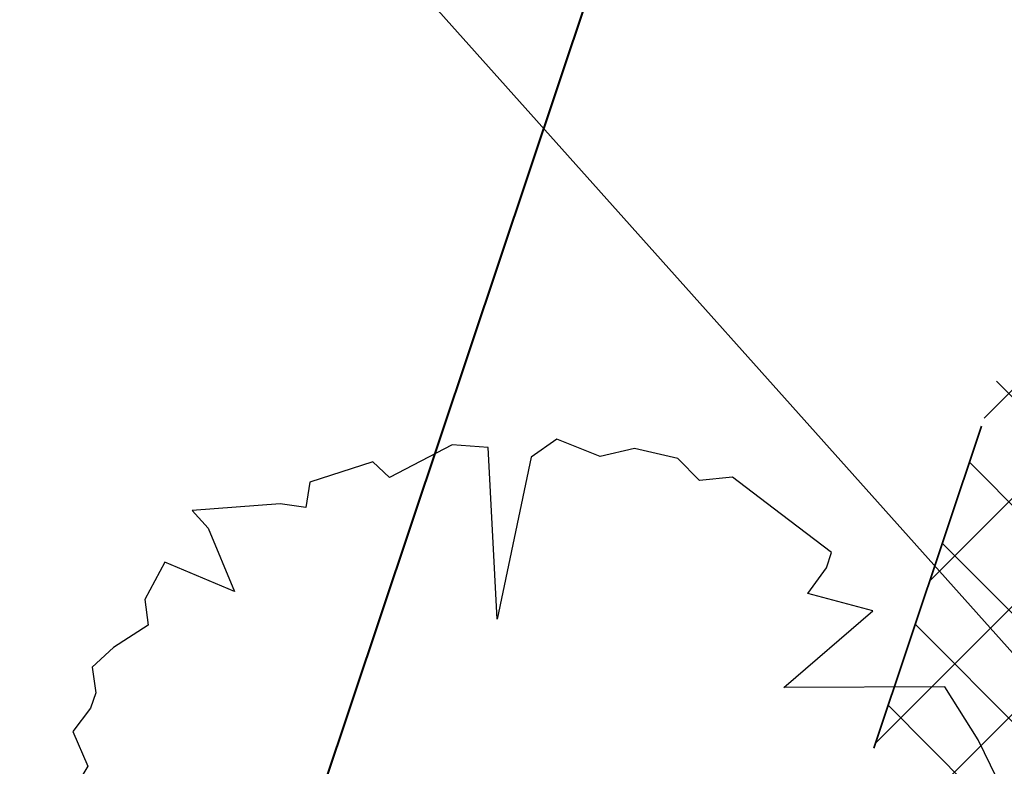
# Model space of a CAD drawing. Header units: metres. Extents: x 6599594 to 6600699, y 5687867 to 5691114.
# Tile 102 of 256: x 6599883.05 to 6599885.94, y 5688684.33 to 5688686.52. Entities that reach past the tile are written whole.
import ezdxf

# ---------------------------------------------------------------- set-up
doc = ezdxf.new("R2010")
doc.units = ezdxf.units.M
doc.header["$MEASUREMENT"] = 0
for name, pattern in [('1', [0]), ('3_EGBZ', [1.5, 1, -0.5]), ('BTO', [0]), ('BUG', [1.5, 1, -0.5])]:
    doc.linetypes.add(name, pattern=pattern)
doc.layers.add('__gaPionowe', color=7, linetype='CONTINUOUS')
doc.layers.add('RS-drzewa projektowane', color=7, linetype='CONTINUOUS')
for name, color, linetype, lineweight in [('_dren', 30, '3_EGBZ', 40), ('_kolor chodnik', 50, '1', 5), ('_kolor jezdnia', 4, '1', 0), ('_kolor zjazdy kostka', 7, '1', 5), ('_kolor ścieżka @ 1', 10, '1', 0), ('_nasadzenia', 72, 'BUG', 30), ('_obrzeze', 10, 'BUG', 35), ('_podział mój', 201, 'BTO', 40)]:
    doc.layers.add(name, color=color, linetype=linetype, lineweight=lineweight)
doc.styles.get("Standard").update_dxf_attribs({"font": 'ARIALN.TTF', "width": 0.75, "height": 1.199999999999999})
doc.dimstyles.new('GA-LEADER', dxfattribs={"dimtxt": 1, "dimasz": 1, "dimexe": 1, "dimexo": 1, "dimgap": 1, "dimtad": 1, "dimtxsty": 'Standard', "dimcen": 1, "dimadec": 0, "dimazin": 0, "dimtfac": 1, "dimtmove": 0, "dimatfit": 3, "dimfxl": 1, "dimarcsym": 0})
pattern_1 = [(45, (0, 0), (-0.1414213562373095, 0.1414213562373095), []), (135, (0, 0), (-0.1414213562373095, -0.1414213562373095), [])]

# ---------------------------------------------------------------- blocks, each defined once
blk = doc.blocks.new('d2')
at = {"layer": '_nasadzenia'}
for p, q in [((-293019.6650315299, 28216.48516633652), (-293019.9423898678, 28216.34093857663)), ((-293019.5058528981, 28216.47423294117), (-293019.6650315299, 28216.48516633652)), ((-293019.4652712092, 28215.71171003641), (-293019.5058528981, 28216.47423294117)), ((-293019.2000540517, 28216.51097357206), (-293019.3144192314, 28216.43055231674)), ((-293019.0088658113, 28216.43478685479), (-293019.2000540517, 28216.51097357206)), ((-293018.855843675, 28216.46941021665), (-293019.0088658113, 28216.43478685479)), ((-293018.6644100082, 28216.42572959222), (-293018.855843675, 28216.46941021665)), ((-293019.3144192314, 28216.43055231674), (-293019.4652712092, 28215.71171003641)), ((-293018.5676449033, 28216.32748790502), (-293018.6644100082, 28216.42572959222)), ((-293020.0166255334, 28216.40975598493), (-293020.2968166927, 28216.3208126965)), ((-293019.9423898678, 28216.34093857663), (-293020.0166255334, 28216.40975598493)), ((-293018.4212701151, 28216.34265583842), (-293018.5676449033, 28216.32748790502)), ((-293018.2402983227, 28216.20477988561), (-293018.4212701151, 28216.34265583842)), ((-293020.2968166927, 28216.3208126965), (-293020.3139259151, 28216.20716193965)), ((-293020.4275548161, 28216.22425896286), (-293020.8178057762, 28216.19464650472)), ((-293020.3139259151, 28216.20716193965), (-293020.4275548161, 28216.22425896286)), ((-293020.8178057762, 28216.19464650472), (-293020.7468937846, 28216.1161013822)), ((-293017.9817671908, 28216.00781423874), (-293018.2402983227, 28216.20477988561)), ((-293020.7468937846, 28216.1161013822), (-293020.6306410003, 28215.83548282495)), ((-293018.0050329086, 28215.93972023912), (-293017.9817671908, 28216.00781423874)), ((-293020.9398000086, 28215.96474544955), (-293021.0288029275, 28215.79961544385)), ((-293020.6306410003, 28215.83548282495), (-293020.9398000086, 28215.96474544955)), ((-293018.0871430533, 28215.82655175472), (-293018.0050329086, 28215.93972023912)), ((-293017.7984534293, 28215.74964162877), (-293018.0871430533, 28215.82655175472)), ((-293021.0288029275, 28215.79961544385), (-293021.0134116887, 28215.68572355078)), ((-293018.1938077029, 28215.40966504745), (-293017.7984534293, 28215.74964162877)), ((-293021.0134116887, 28215.68572355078), (-293021.1669246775, 28215.58608800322)), ((-293021.1669246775, 28215.58608800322), (-293021.2618386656, 28215.49902084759)), ((-293021.2618386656, 28215.49902084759), (-293021.2464474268, 28215.38512895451)), ((-293021.2464474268, 28215.38512895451), (-293021.2697131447, 28215.3170349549)), ((-293017.4792267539, 28215.41244162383), (-293018.1938077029, 28215.40966504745)), ((-293017.3314917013, 28215.17728852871), (-293017.4792267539, 28215.41244162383)), ((-293021.2697131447, 28215.3170349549), (-293021.3484996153, 28215.21359418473)), ((-293021.3484996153, 28215.21359418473), (-293021.2814021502, 28215.06030916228)), ((-293017.2482667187, 28215.00762989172), (-293017.3314917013, 28215.17728852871)), ((-293021.2814021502, 28215.06030916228), (-293021.3571103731, 28214.93409001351))]:
    blk.add_line(p, q, dxfattribs=at)
blk = doc.blocks.new('hhh')
at = {"layer": '_podział mój'}
blk.add_line((6600012.715234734, 5689068.962127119), (6599853.466151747, 5688593.232024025), dxfattribs=at)

msp = doc.modelspace()

# ---------------------------------------------------------------- hatches: boundary and pattern name
at = {"layer": '_kolor chodnik'}
h = msp.add_hatch(dxfattribs=at)
h.set_pattern_fill('ANSI37', color=256, scale=1.6)
h.set_pattern_definition(pattern_1)
h.paths.add_polyline_path([(6599849.938171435, 5688542.085872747), (6599852.232147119, 5688548.938742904), (6599853.573135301, 5688548.489851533), (6599853.827082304, 5688549.248475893), (6599851.793849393, 5688549.929093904), (6599849.895278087, 5688548.982823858), (6599847.823506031, 5688542.793750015)])
edge = h.paths.add_edge_path()
edge.add_line((6600018.106075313, 5689087.454911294), (6600022.42781917, 5689091.229234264))
edge.add_line((6600022.42781917, 5689091.229234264), (6600020.233254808, 5689093.742094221))
edge.add_line((6600020.233254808, 5689093.742094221), (6600017.159471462, 5689091.057656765))
edge.add_arc((6600023.275194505, 5689085.385140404), 8.34143334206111, 137.1531558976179, 148.8016577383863)
edge.add_line((6600016.140105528, 5689089.706021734), (6600018.106075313, 5689087.454911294))
h.paths.add_polyline_path([(6600038.501784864, 5689187.59229436), (6600037.906968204, 5689187.700586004), (6600037.638296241, 5689186.224843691), (6600038.240083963, 5689186.115282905)])
h.paths.add_polyline_path([(6600069.098302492, 5689360.276020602), (6600068.321239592, 5689360.413462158), (6600068.064048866, 5689358.936495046), (6600068.836639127, 5689358.799546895)])
h.paths.add_polyline_path([(6600082.393785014, 5689362.950258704), (6600082.941124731, 5689366.103121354), (6600081.481377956, 5689366.361351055), (6600080.923159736, 5689363.210828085)])
h.paths.add_polyline_path([(6600074.022236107, 5689388.065861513), (6600072.983907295, 5689388.249860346), (6600072.723374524, 5689386.772538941), (6600073.760538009, 5689386.588865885)])
h.paths.add_polyline_path([(6600105.602402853, 5689486.45426531), (6600106.738797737, 5689489.760539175), (6600105.28818975, 5689490.281952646), (6600104.132785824, 5689486.965912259)])
h.paths.add_polyline_path([(6600132.519778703, 5689678.737346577), (6600131.636986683, 5689678.922259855), (6600131.330470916, 5689677.453953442), (6600132.212256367, 5689677.269208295)])
h.paths.add_polyline_path([(6600156.649397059, 5689798.7449027), (6600156.48800471, 5689797.95886096), (6600157.450195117, 5689797.757316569), (6600157.615023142, 5689798.542205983)])
h.paths.add_polyline_path([(6600189.055358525, 5689948.643107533), (6600187.902868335, 5689948.884512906), (6600187.600024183, 5689947.417400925), (6600188.748131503, 5689947.176379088)])
edge = h.paths.add_edge_path()
edge.add_line((6600204.459383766, 5690032.969035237), (6600204.153258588, 5690031.227801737))
edge.add_arc((6600202.328347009, 5690027.299936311), 4.331100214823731, 41.853001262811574, 65.08011546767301, ccw=False)
edge.add_arc((6600032.903931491, 5690051.979071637), 174.020003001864, 352.8070218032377, 353.495463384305)
edge.add_arc((6600202.372679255, 5690027.343587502), 5.999999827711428, 55.12102442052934, 69.64815978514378)
edge = h.paths.add_edge_path()
edge.add_line((6600205.046027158, 5690040.265402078), (6600204.972740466, 5690038.483452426))
edge.add_arc((6600203.986269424, 5690044.401803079), 5.999999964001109, 279.4630688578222, 294.9140560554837)
edge.add_line((6600206.513819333, 5690038.960158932), (6600206.607027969, 5690041.030672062))
edge.add_arc((6600203.986269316, 5690044.401803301), 4.270000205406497, 284.3702444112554, 307.86193139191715, ccw=False)
edge = h.paths.add_edge_path()
edge.add_arc((6600203.547470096, 5690044.558759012), 6.446878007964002, 324.43500910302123, 356.20133685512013, ccw=False)
edge.add_arc((6600203.986269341, 5690044.401803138), 6.000000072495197, 323.2169970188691, 357.4193489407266)
h.paths.add_polyline_path([(6600208.910055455, 5690121.713696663), (6600208.146285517, 5690121.748120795), (6600207.125602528, 5690121.794124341), (6600209.971605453, 5690121.665851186)])
edge = h.paths.add_edge_path()
edge.add_line((6600238.769818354, 5690481.648294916), (6600240.338176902, 5690490.87374652))
edge.add_line((6600240.338176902, 5690490.87374652), (6600241.251295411, 5690510.829461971))
edge.add_line((6600241.251295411, 5690510.829461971), (6600239.524022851, 5690510.928942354))
edge.add_line((6600239.524022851, 5690510.928942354), (6600238.633343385, 5690491.167757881))
edge.add_line((6600238.633343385, 5690491.167757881), (6600234.579716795, 5690467.661262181))
edge.add_line((6600234.579716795, 5690467.661262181), (6600234.449796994, 5690464.966873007))
edge.add_arc((6600242.443669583, 5690464.607462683), 8.001948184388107, 177.4256737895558, 268.2543056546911)
edge.add_line((6600242.199903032, 5690456.609228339), (6600242.216657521, 5690457.359274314))
edge.add_line((6600242.216657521, 5690457.359274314), (6600242.305257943, 5690458.836738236))
edge.add_arc((6600242.444504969, 5690464.607952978), 5.772894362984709, 177.0298084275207, 268.6178439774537, ccw=False)
edge.add_line((6600236.679365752, 5690464.907083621), (6600236.951876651, 5690470.95443634))
edge.add_line((6600236.951876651, 5690470.95443634), (6600238.15078669, 5690478.210832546))
edge.add_line((6600238.15078669, 5690478.210832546), (6600238.769818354, 5690481.648294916))
h.paths.add_polyline_path([(6600238.769818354, 5690481.648294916), (6600238.15078669, 5690478.210832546), (6600239.670056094, 5690477.930590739), (6600240.266710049, 5690481.376366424)])
edge = h.paths.add_edge_path()
edge.add_line((6600223.366500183, 5690460.339976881), (6600223.278629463, 5690457.997544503))
edge.add_arc((6600220.967166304, 5690465.656339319), 7.999999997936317, 286.7940807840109, 300.2738222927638)
edge.add_line((6600225.000231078, 5690458.747331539), (6600225.240084, 5690461.623695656))
edge.add_arc((6600221.105749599, 5690465.648640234), 5.76999998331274, 293.06724424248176, 315.7681070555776, ccw=False)
edge = h.paths.add_edge_path()
edge.add_arc((6600220.025145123, 5690444.676291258), 5.770000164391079, 37.996647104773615, 59.94382588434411, ccw=False)
edge.add_line((6600224.572175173, 5690448.22839199), (6600224.817793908, 5690451.081798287))
edge.add_arc((6600220.025145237, 5690444.676291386), 7.999999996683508, 53.19588653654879, 68.15166733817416)
edge.add_line((6600223.00235276, 5690452.101669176), (6600222.91504296, 5690449.670427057))
edge = h.paths.add_edge_path()
edge.add_arc((6600221.105749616, 5690465.648640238), 7.999999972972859, 328.0222308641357, 357.0132597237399)
edge.add_line((6600229.094882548, 5690465.23180147), (6600229.218816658, 5690467.593604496))
edge.add_line((6600229.218816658, 5690467.593604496), (6600228.218919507, 5690467.645774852))
edge.add_line((6600228.218919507, 5690467.645774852), (6600227.891778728, 5690461.411918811))
h.paths.add_polyline_path([(6600200.980142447, 5690012.236744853), (6600202.317278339, 5690011.956662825), (6600202.522293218, 5690012.935421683), (6600201.182321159, 5690013.216097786)])
h.paths.add_polyline_path([(6600196.457878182, 5689983.98337835), (6600195.202332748, 5689984.246370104), (6600194.899091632, 5689982.777335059), (6600196.150355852, 5689982.515240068)])
edge = h.paths.add_edge_path()
edge.add_line((6600112.305909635, 5689517.991018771), (6600112.691041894, 5689519.807934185))
edge.add_line((6600112.691041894, 5689519.807934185), (6600113.245521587, 5689522.423769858))
edge.add_line((6600113.245521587, 5689522.423769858), (6600111.553124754, 5689522.782507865))
edge.add_line((6600111.553124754, 5689522.782507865), (6600107.405864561, 5689503.21722655))
edge.add_line((6600107.405864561, 5689503.21722655), (6600099.494506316, 5689480.361667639))
edge.add_line((6600099.494506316, 5689480.361667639), (6600099.182814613, 5689478.891218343))
edge.add_arc((6600107.008997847, 5689477.232359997), 8.000059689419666, 168.0325629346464, 257.7529108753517)
edge.add_line((6600105.311960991, 5689469.414366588), (6600105.784990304, 5689471.593619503))
edge.add_arc((6600107.008927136, 5689477.232314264), 5.769999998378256, 168.0321375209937, 257.7533362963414, ccw=False)
edge.add_line((6600101.364343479, 5689478.42879883), (6600101.647245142, 5689479.76342708))
edge.add_line((6600101.647245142, 5689479.76342708), (6600104.132785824, 5689486.965912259))
edge.add_line((6600104.132785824, 5689486.965912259), (6600105.28818975, 5689490.281952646))
edge.add_line((6600105.28818975, 5689490.281952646), (6600108.240043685, 5689498.809726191))
edge.add_line((6600108.240043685, 5689498.809726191), (6600112.305909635, 5689517.991018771))
h.paths.add_polyline_path([(6600136.009573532, 5689645.499114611), (6600138.333647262, 5689645.012304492), (6600138.661671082, 5689646.578318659), (6600134.869459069, 5689647.372651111)])
at = {"layer": '_kolor jezdnia'}
h = msp.add_hatch(dxfattribs=at)
h.set_pattern_fill('ANSI37', color=4, scale=3.5)
h.set_pattern_definition([(45, (0, 0), (-0.3093592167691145, 0.3093592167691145), []), (135, (0, 0), (-0.3093592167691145, -0.3093592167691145), [])])
edge = h.paths.add_edge_path()
edge.add_line((6599833.066047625, 5688539.933393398), (6599850.649511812, 5688527.983462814))
edge.add_arc((6599857.337592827, 5688536.653968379), 10.95025544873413, 169.5012687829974, 232.3548431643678, ccw=False)
edge.add_arc((6599858.085851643, 5688536.618142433), 11.69295282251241, 162.2507788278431, 169.9967502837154, ccw=False)
edge.add_line((6599846.949484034, 5688540.182754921), (6599847.823506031, 5688542.793750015))
edge.add_line((6599847.823506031, 5688542.793750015), (6599849.895278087, 5688548.982823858))
edge.add_line((6599849.895278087, 5688548.982823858), (6599852.434748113, 5688556.56906746))
edge.add_line((6599852.434748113, 5688556.56906746), (6599928.48625871, 5688783.760284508))
edge.add_line((6599928.48625871, 5688783.760284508), (6599931.025728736, 5688791.34652811))
edge.add_line((6599931.025728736, 5688791.34652811), (6599996.657773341, 5688987.411326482))
edge.add_line((6599996.657773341, 5688987.411326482), (6599999.197243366, 5688994.997570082))
edge.add_line((6599999.197243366, 5688994.997570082), (6600021.930100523, 5689062.908193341))
edge.add_line((6600021.930100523, 5689062.908193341), (6600017.620224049, 5689067.371531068))
edge.add_line((6600017.620224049, 5689067.371531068), (6600016.714558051, 5689064.654078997))
edge.add_line((6600016.714558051, 5689064.654078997), (6600012.423620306, 5689051.835617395))
edge.add_line((6600012.423620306, 5689051.835617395), (6600009.884150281, 5689044.249373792))
edge.add_line((6600009.884150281, 5689044.249373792), (6599977.53516164, 5688947.612159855))
edge.add_line((6599977.53516164, 5688947.612159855), (6599974.995691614, 5688940.025916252))
edge.add_line((6599974.995691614, 5688940.025916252), (6599942.096912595, 5688841.746295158))
edge.add_line((6599942.096912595, 5688841.746295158), (6599939.557442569, 5688834.160051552))
edge.add_line((6599939.557442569, 5688834.160051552), (6599882.679288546, 5688664.246042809))
edge.add_line((6599882.679288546, 5688664.246042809), (6599880.139818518, 5688656.659799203))
edge.add_line((6599880.139818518, 5688656.659799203), (6599852.46454386, 5688573.984527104))
edge.add_line((6599852.46454386, 5688573.984527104), (6599842.470137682, 5688544.127903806))
edge.add_arc((6599835.706422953, 5688546.652910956), 7.219660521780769, 248.5480913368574, 339.52856074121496, ccw=False)
h.paths.add_polyline_path([(6600044.653202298, 5689172.271628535), (6600046.276244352, 5689181.431901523), (6600047.759199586, 5689189.801539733), (6600051.0603021, 5689208.432603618), (6600052.368792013, 5689215.817578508), (6600054.808584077, 5689229.587499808), (6600056.11707399, 5689236.972474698), (6600057.346666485, 5689243.912161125), (6600058.655146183, 5689251.297078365), (6600058.831439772, 5689252.292060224), (6600060.098987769, 5689259.445963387), (6600060.139929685, 5689259.677035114), (6600061.407468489, 5689266.830886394), (6600072.329030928, 5689328.470998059), (6600073.637511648, 5689335.855921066), (6600077.337304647, 5689356.73715072), (6600078.820259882, 5689365.106788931), (6600081.142794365, 5689378.214921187), (6600082.538516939, 5689386.092227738), (6600095.187867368, 5689457.483787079), (6600091.082877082, 5689465.8405575), (6600089.043088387, 5689454.328211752), (6600087.870641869, 5689447.711051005), (6600087.560133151, 5689445.958573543), (6600086.562151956, 5689440.326076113), (6600082.433200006, 5689417.022719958), (6600080.95024477, 5689408.65308175), (6600077.202698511, 5689387.502337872), (6600075.719743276, 5689379.132699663), (6600073.469199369, 5689366.430874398), (6600071.986244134, 5689358.061236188), (6600069.98686466, 5689346.776955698), (6600068.591142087, 5689338.899649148), (6600065.559290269, 5689321.78820693), (6600064.163567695, 5689313.910900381), (6600059.719426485, 5689288.828650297), (6600058.323703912, 5689280.951343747), (6600057.563846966, 5689276.662793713), (6600056.168124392, 5689268.785487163), (6600054.804920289, 5689261.091711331), (6600053.409197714, 5689253.21440478), (6600053.264817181, 5689252.399536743), (6600051.869094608, 5689244.522230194), (6600051.183555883, 5689240.653124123), (6600049.787833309, 5689232.775817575), (6600046.593849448, 5689214.749319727), (6600045.198126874, 5689206.872013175), (6600044.41754409, 5689202.466488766), (6600042.934588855, 5689194.096850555), (6600036.429952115, 5689157.38538759), (6600034.946996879, 5689149.01574938), (6600030.579776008, 5689124.367629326), (6600027.529365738, 5689107.151445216), (6600024.895072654, 5689094.014582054), (6600030.583685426, 5689094.264316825), (6600032.945013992, 5689106.191885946), (6600043.170247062, 5689163.901990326)])
edge = h.paths.add_edge_path()
edge.add_line((6600111.106812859, 5689535.144351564), (6600111.256844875, 5689535.85214863))
edge.add_line((6600111.256844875, 5689535.85214863), (6600112.915748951, 5689543.678261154))
edge.add_line((6600112.915748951, 5689543.678261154), (6600117.304772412, 5689564.384094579))
edge.add_line((6600117.304772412, 5689564.384094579), (6600119.067357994, 5689572.699339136))
edge.add_line((6600119.067357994, 5689572.699339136), (6600120.087667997, 5689577.512794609))
edge.add_line((6600120.087667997, 5689577.512794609), (6600121.642890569, 5689584.849775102))
edge.add_line((6600121.642890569, 5689584.849775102), (6600128.436769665, 5689616.900852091))
edge.add_line((6600128.436769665, 5689616.900852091), (6600129.991992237, 5689624.237832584))
edge.add_line((6600129.991992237, 5689624.237832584), (6600132.660554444, 5689636.827148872))
edge.add_line((6600132.660554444, 5689636.827148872), (6600133.208838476, 5689639.444704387))
edge.add_line((6600133.208838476, 5689639.444704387), (6600134.848957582, 5689647.274775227))
edge.add_line((6600134.848957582, 5689647.274775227), (6600138.97649476, 5689666.979995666))
edge.add_line((6600138.97649476, 5689666.979995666), (6600140.51410642, 5689674.320687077))
edge.add_line((6600140.51410642, 5689674.320687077), (6600145.209128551, 5689696.735129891))
edge.add_line((6600145.209128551, 5689696.735129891), (6600146.746740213, 5689704.075821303))
edge.add_line((6600146.746740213, 5689704.075821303), (6600151.462308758, 5689726.588354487))
edge.add_line((6600151.462308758, 5689726.588354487), (6600152.999920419, 5689733.929045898))
edge.add_line((6600152.999920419, 5689733.929045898), (6600155.244070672, 5689744.642813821))
edge.add_line((6600155.244070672, 5689744.642813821), (6600156.781682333, 5689751.983505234))
edge.add_line((6600156.781682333, 5689751.983505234), (6600161.635515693, 5689775.156126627))
edge.add_line((6600161.635515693, 5689775.156126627), (6600163.378142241, 5689783.475576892))
edge.add_line((6600163.378142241, 5689783.475576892), (6600163.850769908, 5689785.731942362))
edge.add_line((6600163.850769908, 5689785.731942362), (6600167.028500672, 5689800.902704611))
edge.add_line((6600167.028500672, 5689800.902704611), (6600179.49088801, 5689860.399222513))
edge.add_line((6600179.49088801, 5689860.399222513), (6600181.233514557, 5689868.718672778))
edge.add_line((6600181.233514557, 5689868.718672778), (6600181.84713393, 5689871.648144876))
edge.add_line((6600181.84713393, 5689871.648144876), (6600183.384745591, 5689878.988836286))
edge.add_line((6600183.384745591, 5689878.988836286), (6600184.935818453, 5689886.393792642))
edge.add_line((6600184.935818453, 5689886.393792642), (6600186.575937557, 5689894.223863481))
edge.add_line((6600186.575937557, 5689894.223863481), (6600194.05133812, 5689929.912074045))
edge.add_line((6600194.05133812, 5689929.912074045), (6600195.691457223, 5689937.742144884))
edge.add_line((6600195.691457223, 5689937.742144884), (6600202.915799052, 5689972.231779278))
edge.add_line((6600202.915799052, 5689972.231779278), (6600204.555918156, 5689980.061850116))
edge.add_line((6600204.555918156, 5689980.061850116), (6600206.062781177, 5689987.255744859))
edge.add_line((6600206.062781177, 5689987.255744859), (6600207.702900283, 5689995.085815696))
edge.add_line((6600207.702900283, 5689995.085815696), (6600210.232559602, 5690007.162628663))
edge.add_line((6600210.232559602, 5690007.162628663), (6600211.694938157, 5690014.144150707))
edge.add_arc((6600028.177652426, 5690052.584442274), 187.5000004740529, 348.1696294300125, 357.4195276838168)
edge.add_line((6600215.487522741, 5690044.142720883), (6600208.310270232, 5690026.480446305))
edge.add_arc((6600032.903933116, 5690051.97907145), 177.2500013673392, 348.1696294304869, 351.7289130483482, ccw=False)
edge.add_line((6600206.38894146, 5690015.640182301), (6600205.966941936, 5690013.625519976))
edge.add_line((6600205.966941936, 5690013.625519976), (6600204.326822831, 5690005.795449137))
edge.add_line((6600204.326822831, 5690005.795449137), (6600197.076961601, 5689971.183982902))
edge.add_line((6600197.076961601, 5689971.183982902), (6600195.334335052, 5689962.864532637))
edge.add_line((6600195.334335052, 5689962.864532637), (6600193.44722506, 5689953.855305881))
edge.add_line((6600193.44722506, 5689953.855305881), (6600191.909227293, 5689946.512771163))
edge.add_line((6600191.909227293, 5689946.512771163), (6600185.496844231, 5689915.899498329))
edge.add_line((6600185.496844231, 5689915.899498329), (6600183.856521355, 5689908.068454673))
edge.add_line((6600183.856521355, 5689908.068454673), (6600182.066605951, 5689899.523243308))
edge.add_line((6600182.066605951, 5689899.523243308), (6600180.32407057, 5689891.204228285))
edge.add_line((6600180.32407057, 5689891.204228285), (6600174.320344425, 5689862.541919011))
edge.add_line((6600174.320344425, 5689862.541919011), (6600172.577809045, 5689854.222903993))
edge.add_line((6600172.577809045, 5689854.222903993), (6600163.663810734, 5689811.666703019))
edge.add_line((6600163.663810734, 5689811.666703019), (6600162.023782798, 5689803.837067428))
edge.add_line((6600162.023782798, 5689803.837067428), (6600160.924220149, 5689798.587659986))
edge.add_line((6600160.924220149, 5689798.587659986), (6600159.279208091, 5689790.734229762))
edge.add_line((6600159.279208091, 5689790.734229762), (6600157.107250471, 5689780.365115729))
edge.add_line((6600157.107250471, 5689780.365115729), (6600155.462238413, 5689772.511685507))
edge.add_line((6600155.462238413, 5689772.511685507), (6600153.380318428, 5689762.572418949))
edge.add_line((6600153.380318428, 5689762.572418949), (6600151.735124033, 5689754.718118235))
edge.add_line((6600151.735124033, 5689754.718118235), (6600148.586504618, 5689739.686336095))
edge.add_line((6600148.586504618, 5689739.686336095), (6600146.885007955, 5689731.563243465))
edge.add_line((6600146.885007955, 5689731.563243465), (6600141.75088822, 5689707.052510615))
edge.add_line((6600141.75088822, 5689707.052510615), (6600140.110896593, 5689699.223048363))
edge.add_line((6600140.110896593, 5689699.223048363), (6600133.483561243, 5689667.583574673))
edge.add_line((6600133.483561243, 5689667.583574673), (6600131.860394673, 5689659.834436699))
edge.add_line((6600131.860394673, 5689659.834436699), (6600131.740984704, 5689659.26436315))
edge.add_line((6600131.740984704, 5689659.26436315), (6600130.117814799, 5689651.515209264))
edge.add_line((6600130.117814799, 5689651.515209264), (6600127.27873359, 5689637.961189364))
edge.add_line((6600127.27873359, 5689637.961189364), (6600126.924568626, 5689636.290366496))
edge.add_line((6600126.924568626, 5689636.290366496), (6600125.166244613, 5689627.995226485))
edge.add_line((6600125.166244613, 5689627.995226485), (6600118.009503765, 5689594.232298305))
edge.add_line((6600118.009503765, 5689594.232298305), (6600116.25117975, 5689585.937158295))
edge.add_line((6600116.25117975, 5689585.937158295), (6600113.665314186, 5689573.737975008))
edge.add_line((6600113.665314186, 5689573.737975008), (6600111.898534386, 5689565.402943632))
edge.add_line((6600111.898534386, 5689565.402943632), (6600104.889982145, 5689532.339115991))
edge.add_line((6600104.889982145, 5689532.339115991), (6600103.22663594, 5689524.492047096))
edge.add_line((6600103.22663594, 5689524.492047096), (6600096.623876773, 5689493.342605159))
edge.add_line((6600096.623876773, 5689493.342605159), (6600094.968986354, 5689485.535427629))
edge.add_line((6600094.968986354, 5689485.535427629), (6600094.300101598, 5689482.379870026))
edge.add_line((6600094.300101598, 5689482.379870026), (6600099.182814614, 5689478.891218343))
edge.add_line((6600099.182814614, 5689478.891218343), (6600099.494506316, 5689480.361667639))
edge.add_line((6600099.494506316, 5689480.361667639), (6600111.106812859, 5689535.144351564))
edge = h.paths.add_edge_path()
edge.add_arc((6600239.213891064, 5690851.400367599), 10.00000000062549, -2.8342403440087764, 76.13703556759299, ccw=False)
edge.add_line((6600249.201658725, 5690850.905901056), (6600249.082723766, 5690848.503524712))
edge.add_line((6600249.082723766, 5690848.503524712), (6600247.016487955, 5690806.767468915))
edge.add_line((6600247.016487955, 5690806.767468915), (6600246.092398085, 5690789.152178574))
edge.add_line((6600246.092398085, 5690789.152178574), (6600233.768116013, 5690572.015170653))
edge.add_line((6600233.768116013, 5690572.015170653), (6600228.959056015, 5690465.296202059))
edge.add_line((6600228.959056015, 5690465.296202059), (6600234.588724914, 5690465.017134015))
edge.add_line((6600234.588724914, 5690465.017134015), (6600239.262540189, 5690571.767576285))
edge.add_line((6600239.262540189, 5690571.767576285), (6600252.50503885, 5690806.400146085))
edge.add_line((6600252.50503885, 5690806.400146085), (6600254.569211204, 5690848.094521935))
edge.add_arc((6600262.559425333, 5690847.6989487), 7.999999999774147, 76.13703557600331, 177.1657596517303, ccw=False)
edge.add_line((6600264.476229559, 5690855.465921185), (6600241.609896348, 5690861.109083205))
edge = h.paths.add_edge_path()
edge.add_line((6600250.031475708, 5690451.625307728), (6600250.231741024, 5690455.772579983))
edge.add_line((6600250.231741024, 5690455.772579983), (6600246.257763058, 5690456.417303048))
edge.add_line((6600246.257763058, 5690456.417303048), (6600242.171761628, 5690456.61060902))
edge.add_arc((6600242.563100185, 5690464.586983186), 7.985968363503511, 176.9123644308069, 267.1911945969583, ccw=False)
edge.add_line((6600234.588724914, 5690465.017134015), (6600228.959056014, 5690465.296202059))
edge.add_arc((6600220.965133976, 5690465.657286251), 8.002072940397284, 267.8289300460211, 357.413716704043, ccw=False)
edge.add_line((6600220.661989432, 5690457.660957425), (6600212.406915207, 5690458.119572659))
edge.add_line((6600212.406915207, 5690458.119572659), (6600208.431872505, 5690457.817501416))
edge.add_line((6600208.431872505, 5690457.817501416), (6600208.233912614, 5690454.548331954))
edge.add_line((6600208.233912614, 5690454.548331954), (6600212.129565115, 5690453.127270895))
edge.add_line((6600212.129565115, 5690453.127270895), (6600218.640548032, 5690452.76554962))
edge.add_line((6600218.640548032, 5690452.76554962), (6600216.486747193, 5690452.885205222))
edge.add_line((6600216.486747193, 5690452.885205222), (6600220.468905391, 5690452.663974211))
edge.add_arc((6600220.025145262, 5690444.676291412), 7.99999997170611, -0.3386579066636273, 86.8201700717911, ccw=False)
edge.add_line((6600228.025005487, 5690444.629006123), (6600227.803602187, 5690439.649256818))
edge.add_line((6600227.803602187, 5690439.649256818), (6600226.885525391, 5690435.936828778))
edge.add_line((6600226.885525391, 5690435.936828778), (6600225.534849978, 5690405.967249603))
edge.add_line((6600225.534849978, 5690405.967249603), (6600226.115199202, 5690402.187514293))
edge.add_line((6600226.115199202, 5690402.187514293), (6600213.445139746, 5690121.008786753))
edge.add_line((6600213.445139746, 5690121.008786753), (6600213.352800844, 5690118.960058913))
edge.add_line((6600213.352800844, 5690118.960058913), (6600209.980184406, 5690044.131649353))
edge.add_arc((6600203.98626942, 5690044.401803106), 5.999999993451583, 257.4162346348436, 357.41934921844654, ccw=False)
edge.add_line((6600202.679069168, 5690038.545931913), (6600201.589735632, 5690033.666039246))
edge.add_line((6600201.589735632, 5690033.666039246), (6600203.67987942, 5690033.199458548))
edge.add_arc((6600202.372679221, 5690027.343587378), 5.999999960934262, -8.27108729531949, 77.41623506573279, ccw=False)
edge.add_line((6600208.310270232, 5690026.480446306), (6600215.487522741, 5690044.142720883))
edge.add_line((6600215.487522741, 5690044.142720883), (6600216.199687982, 5690059.9446614))
edge.add_line((6600216.199687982, 5690059.9446614), (6600216.537356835, 5690067.437056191))
edge.add_line((6600216.537356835, 5690067.437056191), (6600223.893528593, 5690230.66011469))
edge.add_line((6600223.893528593, 5690230.66011469), (6600224.231197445, 5690238.152509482))
edge.add_line((6600224.231197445, 5690238.152509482), (6600233.507835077, 5690443.987992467))
edge.add_arc((6600241.499722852, 5690443.627812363), 7.999999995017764, 87.29208981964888, 177.4195277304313, ccw=False)
edge.add_line((6600241.877677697, 5690451.618879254), (6600246.021541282, 5690451.422886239))
edge.add_line((6600246.021541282, 5690451.422886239), (6600246.427694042, 5690451.44338883))
edge.add_line((6600246.427694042, 5690451.44338883), (6600246.79397003, 5690451.461878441))
edge.add_line((6600246.79397003, 5690451.461878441), (6600250.031475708, 5690451.625307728))
edge = h.paths.add_edge_path()
edge.add_line((6600007.33756506, 5689086.20374581), (6600006.980466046, 5689080.740822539))
edge.add_line((6600006.980466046, 5689080.740822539), (6600007.229745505, 5689080.720859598))
edge.add_line((6600007.229745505, 5689080.720859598), (6600008.093335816, 5689080.601653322))
edge.add_line((6600008.093335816, 5689080.601653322), (6600008.702681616, 5689080.53831051))
edge.add_arc((6600008.140193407, 5689070.554142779), 9.999999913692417, -18.557800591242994, 86.77547804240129, ccw=False)
edge.add_line((6600017.620224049, 5689067.371531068), (6600021.930100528, 5689062.908193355))
edge.add_arc((6599734.83819726, 5689159.011261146), 302.7499967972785, 341.4922000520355, 343.8640860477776)
edge.add_arc((6600034.895369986, 5689072.315877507), 9.581213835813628, 98.63328270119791, 164.5273290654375, ccw=False)
edge.add_line((6600033.457137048, 5689081.788529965), (6600033.832640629, 5689081.798737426))
edge.add_line((6600033.832640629, 5689081.798737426), (6600034.422462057, 5689082.05700874))
edge.add_line((6600034.422462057, 5689082.05700874), (6600036.833623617, 5689082.139040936))
edge.add_line((6600036.833623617, 5689082.139040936), (6600036.730225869, 5689087.148851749))
edge.add_line((6600036.730225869, 5689087.148851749), (6600036.579860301, 5689087.134303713))
edge.add_arc((6600036.479565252, 5689093.136286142), 6.002820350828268, 169.1687651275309, 270.9573417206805, ccw=False)
edge.add_line((6600030.583685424, 5689094.264316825), (6600024.895072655, 5689094.014582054))
edge.add_arc((6600015.200558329, 5689096.162123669), 9.929528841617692, 271.0943432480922, 347.5094668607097, ccw=False)
edge.add_arc((6600014.909438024, 5689089.646776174), 3.446070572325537, 264.4236009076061, 278.0194998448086, ccw=False)
edge.add_line((6600014.574573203, 5689086.217014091), (6600014.299554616, 5689086.232508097))
edge.add_line((6600014.299554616, 5689086.232508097), (6600010.474232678, 5689086.448019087))
edge.add_line((6600010.474232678, 5689086.448019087), (6600007.33756506, 5689086.20374581))
edge = h.paths.add_edge_path()
edge.add_line((6600105.490725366, 5689463.953528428), (6600106.927559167, 5689464.047234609))
edge.add_line((6600106.927559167, 5689464.047234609), (6600107.835, 5689468.66))
edge.add_line((6600107.835, 5689468.66), (6600105.311960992, 5689469.414366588))
edge.add_arc((6600107.008997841, 5689477.232359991), 8.000059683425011, 168.0325628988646, 257.75291091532, ccw=False)
edge.add_line((6600099.182814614, 5689478.891218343), (6600094.300101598, 5689482.379870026))
edge.add_arc((6600586.245114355, 5689378.104238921), 502.8750369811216, 168.032376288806, 169.9522165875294)
edge.add_line((6600091.082877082, 5689465.8405575), (6600095.187867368, 5689457.483787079))
edge.add_arc((6600103.065173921, 5689456.088064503), 8.000000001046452, 77.7533362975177, 169.9524553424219, ccw=False)
edge.add_line((6600104.762140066, 5689463.906012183), (6600105.490725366, 5689463.953528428))
at = {"layer": '_kolor zjazdy kostka'}
h = msp.add_hatch(dxfattribs=at)
h.set_pattern_fill('ANSI37', color=256, scale=1.6)
h.set_pattern_definition(pattern_1)
h.paths.add_polyline_path([(6600244.137440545, 5690813.934732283), (6600242.369522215, 5690814.022127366), (6600242.097568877, 5690808.528921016), (6600243.865482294, 5690808.441426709)])
h.paths.add_polyline_path([(6600247.012128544, 5690806.679412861), (6600247.442736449, 5690815.377295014), (6600247.393289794, 5690814.378518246), (6600247.113277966, 5690808.722537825)])
h.paths.add_polyline_path([(6600242.297085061, 5690788.088808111), (6600240.958726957, 5690788.155683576), (6600240.648818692, 5690782.664569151), (6600241.987258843, 5690782.599147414)])
h.paths.add_polyline_path([(6600245.558275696, 5690780.919298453), (6600246.037231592, 5690789.405686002), (6600244.985820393, 5690788.453468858), (6600244.612601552, 5690781.981345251)])
h.paths.add_polyline_path([(6600241.348405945, 5690723.711515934), (6600242.272017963, 5690722.691689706), (6600242.749709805, 5690731.155680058), (6600241.698138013, 5690730.203317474), (6600241.472690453, 5690726.27550499)])
h.paths.add_polyline_path([(6600225.772794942, 5690394.589141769), (6600224.731429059, 5690393.637598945), (6600224.461246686, 5690387.644646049), (6600225.412923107, 5690386.603142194)])
h.paths.add_polyline_path([(6600223.012390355, 5690333.280720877), (6600223.372595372, 5690341.272607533), (6600222.32835346, 5690340.318436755), (6600222.058239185, 5690334.324941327)])
h.paths.add_polyline_path([(6600215.496388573, 5690166.390602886), (6600215.856593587, 5690174.382489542), (6600214.812834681, 5690173.428760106), (6600214.542018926, 5690167.435062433)])
h.paths.add_polyline_path([(6600212.446537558, 5690121.053392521), (6600213.399499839, 5690120.010473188), (6600213.788744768, 5690128.503024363), (6600212.745135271, 5690127.54943145)])
h.paths.add_polyline_path([(6600209.977420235, 5690121.665589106), (6600210.225142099, 5690127.162117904), (6600207.346107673, 5690127.291879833), (6600207.119593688, 5690121.794395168)])
h.paths.add_polyline_path([(6600207.950178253, 5690070.725854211), (6600204.880846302, 5690070.828947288), (6600204.643784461, 5690065.333808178), (6600207.702521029, 5690065.204598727)])
h.paths.add_polyline_path([(6600200.981479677, 5690012.236464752), (6600199.969248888, 5690007.339980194), (6600201.282587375, 5690007.064882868), (6600202.31726072, 5690011.956666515)])
h.paths.add_polyline_path([(6600193.613960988, 5689970.406358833), (6600192.398010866, 5689970.660657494), (6600191.286205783, 5689965.274578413), (6600192.486379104, 5689965.023185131)])
h.paths.add_polyline_path([(6600189.061271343, 5689948.671423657), (6600189.98413328, 5689953.050774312), (6600188.818902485, 5689953.32186217), (6600187.908781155, 5689948.91282903)])
h.paths.add_polyline_path([(6600180.976201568, 5689915.317449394), (6600179.952861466, 5689910.421322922), (6600181.008474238, 5689910.200199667), (6600182.033843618, 5689915.09540201)])
h.paths.add_polyline_path([(6600176.508279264, 5689893.538690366), (6600177.476023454, 5689893.335973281), (6600178.603605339, 5689898.719146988), (6600177.636002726, 5689898.922290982)])
h.paths.add_polyline_path([(6600179.28182965, 5689859.401159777), (6600180.522246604, 5689860.211927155), (6600181.057490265, 5689860.561775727), (6600183.598022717, 5689860.029600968), (6600184.726606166, 5689865.412570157), (6600182.186324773, 5689865.943033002), (6600181.604764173, 5689866.832779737), (6600181.024456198, 5689867.720610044)])
h.paths.add_polyline_path([(6600160.200810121, 5689810.862606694), (6600159.232772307, 5689811.065842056), (6600158.207991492, 5689806.171529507), (6600159.175735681, 5689805.968812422)])
h.paths.add_polyline_path([(6600156.49391753, 5689797.987177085), (6600155.463416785, 5689793.068691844), (6600156.431160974, 5689792.865974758), (6600157.461419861, 5689797.784520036)])
edge = h.paths.add_edge_path()
edge.add_arc((6600173.111981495, 5689800.679690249), 5.999999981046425, 204.673115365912, 239.5411154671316, ccw=False)
edge.add_arc((6600173.162096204, 5689800.685330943), 6.047914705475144, 168.3203586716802, 204.5234866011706, ccw=False)
edge.add_line((6600167.239404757, 5689801.9096668), (6600163.651667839, 5689784.781499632))
edge.add_arc((6600169.524220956, 5689783.551410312), 5.999999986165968, 139.2146049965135, 168.1696294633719, ccw=False)
edge.add_arc((6600169.524220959, 5689783.551410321), 5.999999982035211, 96.80962310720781, 139.2146050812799, ccw=False)
edge.add_line((6600168.812796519, 5689789.509083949), (6600170.070461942, 5689795.507731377))
h.paths.add_polyline_path([(6600163.526364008, 5689776.866746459), (6600166.051243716, 5689776.337874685), (6600167.179826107, 5689781.720838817), (6600164.653945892, 5689782.249920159), (6600163.941148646, 5689783.340449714), (6600163.493329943, 5689784.025580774), (6600161.750703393, 5689775.706130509), (6600162.438017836, 5689776.155376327)])
h.paths.add_polyline_path([(6600152.614191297, 5689774.643430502), (6600153.639138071, 5689779.536616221), (6600152.646757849, 5689779.744928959), (6600151.646447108, 5689774.846147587)])
h.paths.add_polyline_path([(6600150.121074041, 5689767.466820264), (6600148.177624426, 5689758.16795459), (6600149.115997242, 5689757.971390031), (6600151.066362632, 5689767.268392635)])
h.paths.add_polyline_path([(6600142.970741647, 5689739.332500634), (6600141.888449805, 5689734.142420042), (6600144.036614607, 5689733.695518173), (6600145.123068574, 5689738.882330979)])
h.paths.add_polyline_path([(6600136.256357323, 5689701.052153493), (6600137.154085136, 5689700.864096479), (6600138.287960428, 5689706.274871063), (6600137.386492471, 5689706.464182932)])
h.paths.add_polyline_path([(6600130.081494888, 5689667.099389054), (6600129.212847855, 5689667.281639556), (6600128.083282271, 5689661.898895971), (6600128.953953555, 5689661.716447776)])
h.paths.add_polyline_path([(6600128.397394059, 5689659.030340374), (6600127.554144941, 5689659.207226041), (6600126.49340855, 5689653.810049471), (6600127.269860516, 5689653.647397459)])
h.paths.add_polyline_path([(6600134.990411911, 5689640.633636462), (6600137.30714639, 5689640.148363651), (6600138.339560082, 5689645.040620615), (6600136.015486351, 5689645.500958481), (6600135.435178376, 5689646.388788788), (6600134.8548704, 5689647.276619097), (6600133.214751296, 5689639.446548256), (6600134.102581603, 5689640.026856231)])
h.paths.add_polyline_path([(6600122.164164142, 5689634.294831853), (6600121.024067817, 5689628.914244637), (6600122.015114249, 5689628.705875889), (6600123.155614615, 5689634.086346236)])
h.paths.add_polyline_path([(6600114.54207576, 5689593.450769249), (6600113.493359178, 5689593.398339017), (6600112.364315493, 5689588.045694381), (6600113.29076438, 5689587.54753241)])
h.paths.add_polyline_path([(6600110.194543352, 5689572.941097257), (6600109.20781945, 5689573.148880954), (6600108.067717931, 5689567.768269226), (6600109.05014319, 5689567.535215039)])
h.paths.add_polyline_path([(6600119.083213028, 5689565.540446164), (6600119.089125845, 5689565.542290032), (6600121.462438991, 5689565.065690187), (6600122.598093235, 5689570.447168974), (6600120.229622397, 5689570.949214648), (6600119.651446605, 5689571.8119627), (6600119.073270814, 5689572.727655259), (6600117.310757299, 5689564.412754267)])
h.paths.add_polyline_path([(6600101.698666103, 5689532.937884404), (6600100.730666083, 5689533.141679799), (6600099.694214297, 5689528.250234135), (6600100.669121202, 5689528.045267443)])
h.paths.add_polyline_path([(6600094.064021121, 5689496.827028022), (6600093.080194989, 5689497.033910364), (6600092.036590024, 5689492.143967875), (6600093.038865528, 5689491.933250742)])
h.paths.add_polyline_path([(6600083.709836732, 5689453.74980843), (6600082.738586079, 5689448.336231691), (6600084.647281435, 5689448.027407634), (6600085.606840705, 5689453.416583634)])
h.paths.add_polyline_path([(6600084.434394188, 5689446.82589514), (6600083.348896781, 5689447.018140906), (6600082.567374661, 5689442.58660872), (6600083.649300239, 5689442.394910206)])
h.paths.add_polyline_path([(6600078.04194071, 5689410.721110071), (6600078.996952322, 5689416.137564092), (6600078.054833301, 5689416.304853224), (6600077.111232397, 5689410.886043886)])
h.paths.add_polyline_path([(6600072.911565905, 5689386.768652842), (6600071.960466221, 5689381.312635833), (6600072.800073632, 5689381.16322159), (6600073.766450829, 5689386.590709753)])
h.paths.add_polyline_path([(6600082.887400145, 5689379.432062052), (6600085.278102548, 5689379.03494316), (6600086.160383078, 5689383.956496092), (6600083.759726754, 5689384.355378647), (6600083.152078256, 5689385.224725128), (6600082.544429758, 5689386.094071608), (6600081.148707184, 5689378.216765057), (6600082.018053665, 5689378.824413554)])
h.paths.add_polyline_path([(6600080.731401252, 5689363.247695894), (6600080.041469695, 5689363.369939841), (6600079.433821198, 5689364.239286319), (6600078.8261727, 5689365.1086328), (6600077.343217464, 5689356.73899459), (6600078.212563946, 5689357.346643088), (6600079.081910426, 5689357.954291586), (6600081.429189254, 5689357.564866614), (6600082.388748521, 5689362.980514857)])
h.paths.add_polyline_path([(6600069.104215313, 5689360.304336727), (6600070.063917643, 5689365.720487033), (6600069.2708267, 5689365.861009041), (6600068.327152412, 5689360.441778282)])
h.paths.add_polyline_path([(6600066.550616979, 5689345.891799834), (6600065.546169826, 5689346.069805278), (6600064.677796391, 5689341.145792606), (6600065.678290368, 5689340.968483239)])
h.paths.add_polyline_path([(6600061.138656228, 5689321.077501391), (6600060.270282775, 5689316.15348863), (6600061.250715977, 5689315.979734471), (6600062.127590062, 5689320.902245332)])
h.paths.add_polyline_path([(6600055.325252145, 5689288.11325564), (6600054.456878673, 5689283.189242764), (6600055.410852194, 5689283.020177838), (6600056.283178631, 5689287.917022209)])
h.paths.add_polyline_path([(6600048.045675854, 5689182.819289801), (6600050.371939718, 5689182.407116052), (6600051.31444535, 5689187.67761207), (6600048.980409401, 5689188.064690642), (6600048.372760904, 5689188.934037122), (6600047.765112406, 5689189.803383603), (6600046.306982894, 5689181.603992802), (6600046.972918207, 5689182.069462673)])
h.paths.add_polyline_path([(6600040.943690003, 5689201.374141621), (6600039.339175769, 5689201.66987967), (6600038.429882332, 5689196.244216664), (6600039.984130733, 5689195.958493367)])
h.paths.add_polyline_path([(6600032.993704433, 5689156.473759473), (6600032.278185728, 5689156.600537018), (6600031.299242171, 5689151.188930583), (6600032.034145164, 5689151.058111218)])
h.paths.add_polyline_path([(6600026.309179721, 5689123.603833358), (6600025.417362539, 5689118.683970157), (6600026.271201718, 5689118.532684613), (6600027.143528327, 5689123.456001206)])
h.paths.add_polyline_path([(6600013.302986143, 5689054.462576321), (6600015.842456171, 5689062.048819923), (6600014.576741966, 5689061.417973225), (6600012.672139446, 5689055.728290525)])
h.paths.add_polyline_path([(6599974.547216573, 5688938.686171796), (6599977.086686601, 5688946.272415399), (6599975.820972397, 5688945.641568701), (6599973.916369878, 5688939.951886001)])
h.paths.add_polyline_path([(6599942.102825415, 5688841.748139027), (6599940.837111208, 5688841.117292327), (6599938.932508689, 5688835.427609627), (6599939.563355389, 5688834.161895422)])
h.paths.add_polyline_path([(6599882.685201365, 5688664.247886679), (6599881.419487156, 5688663.617039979), (6599879.514884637, 5688657.927357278), (6599880.145731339, 5688656.661643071)])
h.paths.add_polyline_path([(6599851.799762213, 5688549.930937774), (6599853.832995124, 5688549.250319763), (6599855.42016389, 5688553.991722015), (6599853.386930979, 5688554.672340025), (6599852.913795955, 5688555.621625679), (6599852.440660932, 5688556.570911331), (6599849.901190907, 5688548.984667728)])
h.paths.add_polyline_path([(6600233.581687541, 5690586.458647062), (6600234.520016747, 5690585.337735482), (6600234.976631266, 5690593.428266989), (6600233.922640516, 5690592.499827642)])
h.paths.add_polyline_path([(6600231.72837122, 5690526.750719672), (6600230.676277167, 5690525.793817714), (6600230.420013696, 5690519.782861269), (6600231.363586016, 5690518.655686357)])
h.paths.add_polyline_path([(6600237.577122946, 5690639.505119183), (6600236.516490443, 5690638.540451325), (6600236.176926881, 5690632.541599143), (6600237.1204992, 5690631.41442423)])
h.paths.add_polyline_path([(6600238.927801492, 5690681.139540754), (6600239.8637879, 5690680.021427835), (6600240.320411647, 5690688.112122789), (6600239.268317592, 5690687.155220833)])
h.paths.add_polyline_path([(6600218.12228406, 5690224.814875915), (6600217.079933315, 5690223.86243318), (6600216.809648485, 5690217.865326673), (6600217.762143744, 5690216.822918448)])
h.paths.add_polyline_path([(6600219.363739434, 5690274.535639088), (6600220.31588625, 5690273.493612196), (6600220.675810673, 5690281.480778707), (6600219.633750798, 5690280.528598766)])
h.paths.add_polyline_path([(6600168.759867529, 5689856.554734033), (6600169.729143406, 5689856.3516961), (6600170.857343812, 5689861.737822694), (6600169.889741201, 5689861.940966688)])
h.paths.add_polyline_path([(6600168.841833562, 5689852.115601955), (6600167.871405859, 5689852.319339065), (6600166.844894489, 5689847.425845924), (6600167.816759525, 5689847.221809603)])
at = {"layer": '_kolor ścieżka @ 1'}
h = msp.add_hatch(dxfattribs=at)
h.set_pattern_fill('ANSI37', color=10, scale=1.8)
h.set_pattern_definition([(45, (0, 0), (-0.1590990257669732, 0.1590990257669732), []), (135, (0, 0), (-0.1590990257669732, -0.1590990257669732), [])])
edge = h.paths.add_edge_path()
edge.add_line((6599877.145262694, 5688659.244027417), (6599854.614951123, 5688591.938475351))
edge.add_line((6599854.614951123, 5688591.938475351), (6599854.214414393, 5688589.387325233))
edge.add_line((6599854.214414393, 5688589.387325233), (6599839.435327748, 5688545.233719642))
edge.add_arc((6599834.523035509, 5688547.748213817), 5.518450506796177, 246.51508714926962, 332.8930934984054, ccw=False)
edge.add_line((6599832.323891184, 5688542.686883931), (6599836.925902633, 5688539.594394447))
edge.add_arc((6599835.881373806, 5688546.52869976), 7.012533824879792, 278.5661808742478, 339.9794081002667)
edge.add_line((6599842.470137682, 5688544.127903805), (6599857.359687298, 5688588.607952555))
edge.add_line((6599857.359687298, 5688588.607952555), (6599857.303782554, 5688591.591210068))
edge.add_line((6599857.303782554, 5688591.591210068), (6599879.508971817, 5688657.925513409))
edge.add_line((6599879.508971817, 5688657.925513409), (6599879.193548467, 5688658.558370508))
edge.add_line((6599879.193548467, 5688658.558370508), (6599877.145262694, 5688659.244027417))
h.paths.add_polyline_path([(6599879.193548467, 5688658.558370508), (6599879.508971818, 5688657.925513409), (6599881.413574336, 5688663.615196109), (6599880.780717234, 5688663.299772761), (6599878.732431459, 5688663.985429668), (6599877.145262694, 5688659.244027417)])
h.paths.add_polyline_path([(6599938.92659587, 5688835.425765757), (6599938.611172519, 5688836.058622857), (6599936.562886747, 5688836.744279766), (6599878.732431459, 5688663.985429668), (6599880.780717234, 5688663.299772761), (6599881.413574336, 5688663.615196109)])
h.paths.add_polyline_path([(6599974.364844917, 5688941.291630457), (6599974.049421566, 5688941.924487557), (6599972.001135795, 5688942.610144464), (6599936.562886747, 5688836.744279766), (6599938.611172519, 5688836.058622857), (6599938.92659587, 5688835.425765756)])
h.paths.add_polyline_path([(6599974.049421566, 5688941.924487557), (6599974.364844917, 5688941.291630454), (6600009.253303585, 5689045.515087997), (6600008.937880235, 5689046.147945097), (6600006.889594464, 5689046.833602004), (6599972.001135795, 5688942.610144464)])
h.paths.add_polyline_path([(6600008.937880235, 5689046.147945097), (6600009.253303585, 5689045.515087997), (6600011.157906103, 5689051.204770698), (6600010.525049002, 5689050.889347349), (6600008.476763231, 5689051.575004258), (6600006.889594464, 5689046.833602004)])
edge = h.paths.add_edge_path()
edge.add_arc((6599858.085851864, 5688536.618142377), 11.69295304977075, 162.2507788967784, 169.9967501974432)
edge.add_line((6599846.570656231, 5688538.649255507), (6599849.824991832, 5688528.706403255))
edge.add_line((6599849.824991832, 5688528.706403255), (6599853.13552, 5688528.731057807))
edge.add_line((6599853.13552, 5688528.731057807), (6599849.868997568, 5688538.728963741))
edge.add_line((6599849.868997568, 5688538.728963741), (6599850.886451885, 5688541.768438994))
edge.add_line((6599850.886451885, 5688541.768438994), (6599849.938171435, 5688542.085872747))
edge.add_line((6599849.938171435, 5688542.085872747), (6599847.823506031, 5688542.793750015))
edge.add_line((6599847.823506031, 5688542.793750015), (6599846.949484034, 5688540.182754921))
edge = h.paths.add_edge_path()
edge.add_arc((6600008.743460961, 5689068.123037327), 7.659999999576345, 341.4922000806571, 372.1491631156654)
edge.add_line((6600016.231900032, 5689069.735141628), (6600014.371922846, 5689078.374983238))
edge.add_arc((6600008.140193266, 5689070.554142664), 10.00000004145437, 51.45178747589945, 78.26461791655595)
edge.add_line((6600010.174112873, 5689080.345116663), (6600010.018184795, 5689077.57739322))
edge.add_arc((6600009.814745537, 5689075.098871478), 2.486856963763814, 14.594442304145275, 85.30763078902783, ccw=False)
edge.add_line((6600012.221360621, 5689075.725498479), (6600013.747330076, 5689068.63716722))
edge.add_line((6600013.747330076, 5689068.63716722), (6600013.596857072, 5689066.921144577))
edge.add_line((6600013.596857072, 5689066.921144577), (6600008.476763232, 5689051.575004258))
edge.add_line((6600008.476763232, 5689051.575004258), (6600010.525049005, 5689050.889347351))
edge.add_line((6600010.525049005, 5689050.889347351), (6600011.157906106, 5689051.204770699))
edge.add_line((6600011.157906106, 5689051.204770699), (6600016.007289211, 5689065.69149478))

# ---------------------------------------------------------------- linework, layer by layer
at = {"layer": '_obrzeze'}
msp.add_line((6600013.484863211, 5689066.53586856), (6599854.614951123, 5688591.938475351), dxfattribs=at)
at = {"layer": '_podział mój'}
msp.add_line((6600012.715234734, 5689068.962127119), (6599853.466151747, 5688593.232024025), dxfattribs=at)

# ---------------------------------------------------------------- block references
at = {"layer": '_dren'}
msp.add_blockref('hhh', (0, 0), dxfattribs=at)
at = {"layer": 'RS-drzewa projektowane', "xscale": 0.6632819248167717, "yscale": 0.6632819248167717, "zscale": 0.6632819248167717}
msp.add_blockref('d2', (6794238.966108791, 5669969.786696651), dxfattribs=at)

# ---------------------------------------------------------------- leaders
at = {"layer": '__gaPionowe'}
msp.add_leader([(6599888.155262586, 5688682.210362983), (6599882.973964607, 5688688.008935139), (6599881.70559301, 5688688.431725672)], dimstyle='GA-LEADER', override={"dimasz": 0.3}, dxfattribs=at)

doc.saveas('drawing.dxf')
